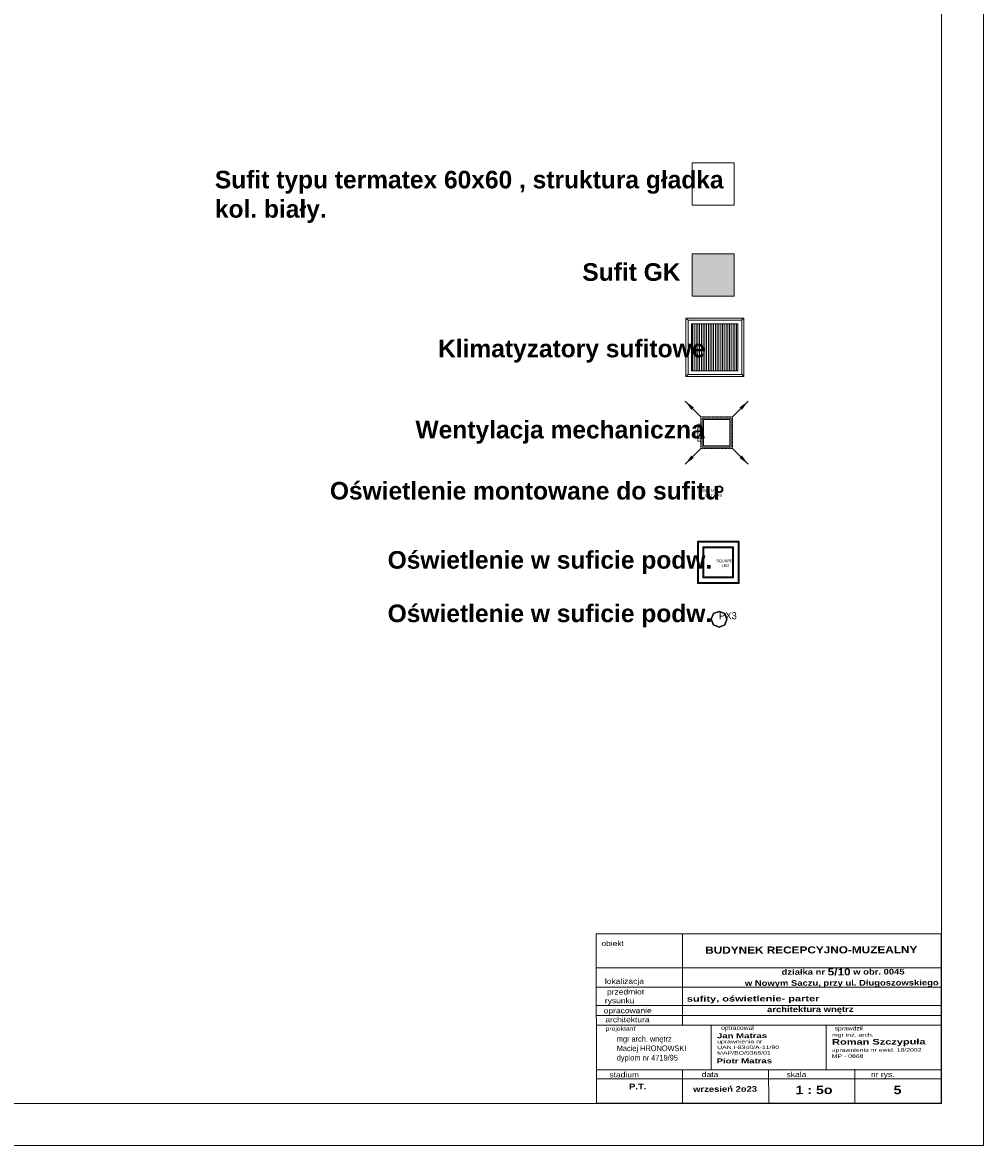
# Model space of a CAD drawing. Header units: millimetres. Extents: x -9038497 to 54128, y -10570064 to 59476.
# Tile 58 of 135: x 40806 to 42174, y 20025 to 21623. Entities that reach past the tile are written whole.
import ezdxf

# ---------------------------------------------------------------- set-up
doc = ezdxf.new("R2010")
doc.units = ezdxf.units.MM
doc.header["$LTSCALE"] = 0.8
doc.linetypes.add('HIDDEN2', pattern=[0.1875, 0.125, -0.0625])
for name, color, linetype, lineweight in [('0 proj_wentylacja', 233, 'Continuous', 0), ('0 proj_widok widok widok', 7, 'Continuous', 0), ('OPIS', 122, 'Continuous', 18), ('proj_opis 0.30', 120, 'Continuous', 30)]:
    doc.layers.add(name, color=color, linetype=linetype, lineweight=lineweight)
for name, color, linetype in [('1', 7, 'Continuous'), ('FLUID-N1-INS', 7, 'Continuous'), ('Oprawa_02', 2, 'Continuous'), ('Oprawa_03', 2, 'Continuous')]:
    doc.layers.add(name, color=color, linetype=linetype)
doc.styles.add('arial', font='arial.ttf', dxfattribs={"height": 14})
doc.styles.add('ARIAL_CE', font='arial.ttf', dxfattribs={"height": 15})
doc.styles.add('ARIAL_WYM50', font='arial.ttf', dxfattribs={"height": 15})
doc.styles.add('courier', font='stylu.ttf')
doc.styles.add('FDBES', font='simplex.shx')
doc.styles.get("Standard").update_dxf_attribs({"font": 'g12f13.shx', "width": 0.8, "height": 10})
doc.styles.add('WYMIAR-20', font='ARIALN.TTF', dxfattribs={"height": 4})
doc.styles.add('WYMIAR-50', font='ARIALN.TTF', dxfattribs={"height": 10})
doc.dimstyles.new('FDBES', dxfattribs={"dimscale": 50, "dimtxt": 4, "dimasz": 2.5, "dimexe": 0.8, "dimexo": 2, "dimgap": 1, "dimtad": 1, "dimdsep": 46, "dimtxsty": 'FDBES', "dimcen": 2.5, "dimclrd": 4, "dimclre": 5, "dimadec": 0, "dimazin": 0, "dimtfac": 1, "dimtmove": 0, "dimatfit": 3, "dimfxl": 1, "dimarcsym": 0})

# ---------------------------------------------------------------- blocks, each defined once
blk = doc.blocks.new('G$CC161A1DE')
at = {"layer": 'OPIS', "width": 743.088, "attachment_point": 1, "rotation": 0.1544, "style": 'courier'}
for s, insert, char_height in [('{\\W1.4;\\fArial|b0|i0|c238|p34;\\H0.555556x;mgr inż. arch.\\P\\fArial|b1|i0|c238|p34;\\H1.599999x;Roman Szczypuła}', (0.9, 70.4), 18), ('{\\fArial|b0|i0|c238|p34;\\W1.4;uprawnienia nr ewid. 18/2002}', (0, 27.2), 10), ('{\\fArial|b0|i0|c238|p34;\\W1.4;MP - 0868}', (0, 10.1), 10)]:
    blk.add_mtext(s, dxfattribs=dict(at, insert=insert, char_height=char_height))
blk = doc.blocks.new('G$C0830A37A')
at = {"layer": 'OPIS', "width": 743.088, "attachment_point": 1, "rotation": 0.1544, "style": 'courier'}
for s, insert, char_height in [('{\\W1.4;\\fArial|b1|i0|c238|p34;Jan Matras}', (0, 61.1), 14), ('{\\fArial|b0|i0|c238|p34;\\W1.4;uprawnienia nr\\PUAN.I-8340/A-11/90}', (0.9, 42.6), 10), ('{\\fArial|b0|i0|c238|p34;\\W1.4;MAP/BO/0368/01}', (1.1, 10.2), 10)]:
    blk.add_mtext(s, dxfattribs=dict(at, insert=insert, char_height=char_height))
blk = doc.blocks.new('*U1935')
for p, q in [((-11.2, 0), (-8, 8)), ((-8, 8), (-11.2, 0)), ((-8, 8), (-11.2, 0)), ((-11.2, 0), (-8, 8)), ((-8, -8), (-11.2, 0)), ((-11.2, 0), (-8, -8)), ((-11.2, 0), (-11.2, 0)), ((-11.2, 0), (-8, -8)), ((-8, -8), (-11.2, 0)), ((-11.2, 0), (-11.2, 0)), ((-8, 8), (0, 11.2)), ((0, 11.2), (-8, 8)), ((0, 11.2), (-8, 8)), ((-8, 8), (0, 11.2)), ((-8, 8), (-8, 8)), ((-8, 8), (-8, 8)), ((0, 11.2), (8, 8)), ((8, 8), (0, 11.2)), ((0, 11.2), (0, 11.2)), ((8, 8), (0, 11.2)), ((0, 11.2), (0, 11.2)), ((0, 11.2), (8, 8)), ((8, 8), (11.2, 0)), ((11.2, 0), (8, 8)), ((8, 8), (8, 8)), ((11.2, 0), (8, 8)), ((8, 8), (8, 8)), ((8, 8), (11.2, 0)), ((11.2, 0), (8, -8)), ((8, -8), (11.2, 0)), ((8, -8), (11.2, 0)), ((11.2, 0), (8, -8)), ((11.2, 0), (11.2, 0)), ((11.2, 0), (11.2, 0)), ((0, -11.2), (-8, -8)), ((-8, -8), (0, -11.2)), ((-8, -8), (-8, -8)), ((-8, -8), (0, -11.2)), ((0, -11.2), (-8, -8)), ((-8, -8), (-8, -8)), ((8, -8), (0, -11.2)), ((0, -11.2), (8, -8)), ((0, -11.2), (8, -8)), ((8, -8), (0, -11.2)), ((0, -11.2), (0, -11.2)), ((0, -11.2), (0, -11.2)), ((8, -8), (8, -8)), ((8, -8), (8, -8))]:
    blk.add_line(p, q)
at = {"layer": 'Oprawa_03', "color": 7}
blk.add_text('PX3', height=10, dxfattribs=at).set_placement((0, 0))

msp = doc.modelspace()

# ---------------------------------------------------------------- hatches: boundary and pattern name
at = {"layer": '0 proj_widok widok widok', "lineweight": 0, "true_color": 0xc7c8ca, "transparency": 33554687}
h = msp.add_hatch(color=9, dxfattribs=at)
h.dxf.hatch_style = 1
h.paths.add_polyline_path([(41819.38, 21293.6), (41759.38, 21293.6), (41759.38, 21233.6), (41819.38, 21233.6)])

# ---------------------------------------------------------------- linework, layer by layer
at = {"color": 0, "linetype": 'ByBlock', "lineweight": 5, "extrusion": (0, 0, -1)}
for p, q in [((41773.68, 21047.25), (41773.68, 21059.85)), ((41773.68, 21059.85), (41814.88, 21059.85)), ((41775.68, 21057.85), (41775.68, 21020.65)), ((41775.68, 21057.85), (41812.88, 21057.85)), ((41812.88, 21057.85), (41812.88, 21020.65)), ((41814.88, 21059.85), (41814.88, 21018.65)), ((41775.68, 21047.25), (41767.68, 21047.25)), ((41775.68, 21031.25), (41767.68, 21031.25)), ((41773.68, 21018.65), (41773.68, 21031.25)), ((41814.88, 21018.65), (41773.68, 21018.65)), ((41812.88, 21020.65), (41775.68, 21020.65))]:
    msp.add_line(p, q, dxfattribs=at)
at = {"lineweight": 0, "ltscale": 40}
for p, q in [((41786.51, 20195.89), (41786.51, 20132.43)), ((41949.95, 20196.22), (41949.95, 20132.76))]:
    msp.add_line(p, q, dxfattribs=at)
at = {"layer": '0 proj_wentylacja', "lineweight": 0}
for p, q in [((41753.54, 21199.23), (41750.54, 21202.23)), ((41829.82, 21199.23), (41832.82, 21202.23)), ((41760, 21194.23), (41760, 21127.33)), ((41762.5, 21194.23), (41762.5, 21127.33)), ((41765, 21194.23), (41765, 21127.33)), ((41767.5, 21194.23), (41767.5, 21127.33)), ((41770, 21194.23), (41770, 21127.33)), ((41772.5, 21194.23), (41772.5, 21127.33)), ((41775, 21194.23), (41775, 21127.33)), ((41777.5, 21194.23), (41777.5, 21127.33)), ((41780, 21194.23), (41780, 21127.33)), ((41782.5, 21194.23), (41782.5, 21127.33)), ((41785, 21194.23), (41785, 21127.33)), ((41787.5, 21194.23), (41787.5, 21127.33)), ((41790, 21194.23), (41790, 21127.33)), ((41792.5, 21194.23), (41792.5, 21127.33)), ((41795, 21194.23), (41795, 21127.33)), ((41797.5, 21194.23), (41797.5, 21127.33)), ((41800, 21194.23), (41800, 21127.33)), ((41802.5, 21194.23), (41802.5, 21127.33)), ((41805, 21194.23), (41805, 21127.33)), ((41807.63, 21194.23), (41807.63, 21127.33)), ((41810.13, 21194.23), (41810.13, 21127.33)), ((41812.63, 21194.23), (41812.63, 21127.33)), ((41815.13, 21194.23), (41815.13, 21127.33)), ((41817.63, 21194.23), (41817.63, 21127.33)), ((41820.13, 21194.23), (41820.13, 21127.33)), ((41822.63, 21194.23), (41822.63, 21127.33)), ((41753.54, 21122.22), (41750.54, 21119.22)), ((41829.92, 21122.3), (41832.92, 21119.3))]:
    msp.add_line(p, q, dxfattribs=at)
for points in [[(41750.54, 21202.23), (41750.54, 21119.21), (41833.03, 21119.21), (41833.03, 21202.23)], [(41753.54, 21199.23), (41753.54, 21122.14), (41829.97, 21122.14), (41829.97, 21199.23)], [(41758.54, 21194.23), (41758.54, 21127.33), (41824.29, 21127.33), (41824.29, 21194.23)]]:
    msp.add_lwpolyline(points, close=True, dxfattribs=at)
at = {"layer": '0 proj_widok widok widok', "lineweight": 0}
for p, q in [((41759.38, 21362.9), (41759.38, 21422.9)), ((41759.38, 21422.9), (41819.38, 21422.9)), ((41819.38, 21422.9), (41819.38, 21362.9)), ((41819.38, 21362.9), (41759.38, 21362.9)), ((41759.38, 21233.6), (41759.38, 21293.6)), ((41759.38, 21293.6), (41819.38, 21293.6)), ((41819.38, 21293.6), (41819.38, 21233.6)), ((41819.38, 21233.6), (41759.38, 21233.6))]:
    msp.add_line(p, q, dxfattribs=at)
for points in [[(37974.04, 20025.1), (42174.04, 20025.1), (42174.04, 22973.1), (37974.04, 22973.1)], [(37974.04, 20025.1), (42174.04, 20025.1), (42174.04, 22973.1), (37974.04, 22973.1)], [(38294.04, 22913.1), (42114.04, 22913.1), (42114.04, 20085.1), (38294.04, 20085.1)]]:
    msp.add_lwpolyline(points, close=True, dxfattribs=at)
at = {"layer": 'FLUID-N1-INS', "color": 0, "linetype": 'HIDDEN2', "lineweight": 5, "extrusion": (0, 0, -1)}
for p, q in [((41771.68, 21016.65), (41771.68, 21061.85)), ((41816.88, 21061.85), (41771.68, 21061.85)), ((41816.88, 21016.65), (41816.88, 21061.85)), ((41767.68, 21051.25), (41767.68, 21047.25)), ((41771.68, 21051.25), (41767.68, 21051.25)), ((41767.68, 21047.25), (41767.68, 21031.25)), ((41767.68, 21031.25), (41767.68, 21027.25)), ((41771.68, 21027.25), (41767.68, 21027.25)), ((41771.68, 21016.65), (41816.88, 21016.65))]:
    msp.add_line(p, q, dxfattribs=at)
at = {"layer": 'OPIS'}
for p, q in [((41745.66, 20326.25), (41745.49, 20196.22)), ((42113.07, 20277.81), (41623.09, 20277.81)), ((42113.22, 20277.81), (41623.24, 20277.81)), ((42113.3, 20250.18), (41623.32, 20250.18)), ((42113.37, 20224.35), (41623.39, 20224.35)), ((42113.44, 20196.22), (41623.04, 20196.22)), ((42113.4, 20210.31), (41623.43, 20210.31)), ((42113.58, 20132.76), (41623.6, 20132.76)), ((41745.62, 20132.76), (41745.74, 20085.39)), ((41868.1, 20132.43), (41868.4, 20085.73)), ((41990.92, 20133.75), (41991.05, 20086.39)), ((42113.61, 20119.84), (41623.63, 20119.84))]:
    msp.add_line(p, q, dxfattribs=at)
msp.add_lwpolyline([(41623.09, 20085.39), (42113.7, 20085.39), (42113.6, 20326.25), (41622.99, 20326.25)], close=True, dxfattribs=at)
at = {"layer": 'Oprawa_02'}
for p, q in [((41826.43, 20884.28), (41766.8, 20884.28)), ((41766.8, 20884.28), (41766.8, 20824.72)), ((41825.43, 20883.28), (41767.8, 20883.28)), ((41767.8, 20883.28), (41767.8, 20825.72)), ((41825.43, 20825.72), (41825.43, 20883.28)), ((41826.43, 20824.72), (41826.43, 20884.28)), ((41818.45, 20876.28), (41774.78, 20876.28)), ((41774.78, 20876.28), (41774.78, 20832.72)), ((41817.45, 20875.28), (41775.78, 20875.28)), ((41775.78, 20875.28), (41775.78, 20833.72)), ((41817.45, 20833.72), (41817.45, 20875.28)), ((41818.45, 20832.72), (41818.45, 20876.28)), ((41826.43, 20824.72), (41766.8, 20824.72)), ((41825.43, 20825.72), (41767.8, 20825.72)), ((41818.45, 20832.72), (41774.78, 20832.72)), ((41817.45, 20833.72), (41775.78, 20833.72))]:
    msp.add_line(p, q, dxfattribs=at)
at = {"layer": 'Oprawa_03'}
for centre, radius in [((41797.76, 20958.67), 5), ((41797.81, 20958.65), 4)]:
    msp.add_circle(centre, radius, dxfattribs=at)

# ---------------------------------------------------------------- block references
at = {"color": 1, "lineweight": 0, "ltscale": 40, "xscale": 0.5, "yscale": 0.5, "zscale": 0.5}
for name, p in [('G$C0830A37A', (41794.57, 20154.2)), ('G$CC161A1DE', (41958.04, 20149.7))]:
    msp.add_blockref(name, p, dxfattribs=at)
at = {"layer": 'Oprawa_03'}
msp.add_blockref('*U1935', (41797.69, 20773.8), dxfattribs=at)

# ---------------------------------------------------------------- texts
at = {"layer": '0 proj_widok widok widok', "lineweight": 0, "attachment_point": 1}
for s, width, gutter_width, insert, char_height, style in [('{\\fArial Unicode MS|b1|i0|c238|p34;Sufit typu termatex 60x60 , struktura gładka \\Pkol. biały.}', 746.5531, 50, (41080.28, 21411.75), 25, 'WYMIAR-50'), ('{\\fArial Unicode MS|b1|i0|c238|p34;Sufit GK}', 746.5531, 50, (41603.14, 21280.28), 25, 'WYMIAR-50'), ('\\pt625;{\\fArial Unicode MS|b1|i0|c238|p34; Klimatyzatory sufitowe }', 746.5531, 50, (41388.13, 21171.44), 25, 'WYMIAR-50'), ('\\pt625;{\\fArial Unicode MS|b1|i0|c238|p34; Wentylacja mechaniczna}', 746.5531, 50, (41356.08, 21056.07), 25, 'WYMIAR-50'), ('{\\fArial Unicode MS|b1|i0|c238|p34;Oświetlenie montowane do sufitu}', 746.5531, 50, (41243.92, 20969.13), 25, 'WYMIAR-50'), ('TUBO NT\\P     LED 20X8', 30.7953, 20, (41769.5, 20958.85), 4, 'WYMIAR-20'), ('\\pt625;{\\fArial Unicode MS|b1|i0|c238|p34; Oświetlenie w suficie podw.  }', 746.5531, 50, (41316.42, 20870.75), 25, 'WYMIAR-50'), ('SQUARE\\P     LED', 20.891, 20, (41793.73, 20858.96), 4, 'WYMIAR-20'), ('\\pt625;{\\fArial Unicode MS|b1|i0|c238|p34; Oświetlenie w suficie podw.  }', 746.5531, 50, (41316.42, 20794.69), 25, 'WYMIAR-50')]:
    msp.add_mtext_dynamic_manual_height_columns(s, width=width, gutter_width=gutter_width, heights=[0], dxfattribs=dict(at, insert=insert, char_height=char_height, style=style))
at = {"layer": '1', "insert": (41970.44, 20263.63), "char_height": 8, "width": 442.3872, "attachment_point": 5, "rotation": 0.15445, "style": 'ARIAL_WYM50'}
msp.add_mtext('\\A1;{\\fArial|b1|i0|c238|p34;\\W1.2;  działka nr \\H1.25x;5/10\\H0.8x; w obr. 0045\\P w Nowym Saczu, przy ul. Długoszowskiego }', dxfattribs=at)
at = {"layer": 'OPIS', "rotation": 0.15445}
for s, insert, char_height, width, attachment_point, style in [('\\pi-120,l200.00024,t200.00024;9o\\P15o', (40732.96, 21604.65), 12, 1777.5174, 5, 'ARIAL_CE'), ('\\pi-120,l200.00024,t200.00024;9o\\P15o', (40735.94, 21129.88), 12, 1777.5174, 5, 'ARIAL_CE'), ('\\pi-120,l200.00024,t200.00024;9o\\P15o', (40732.96, 21004.75), 12, 1777.5174, 5, 'ARIAL_CE'), ('\\pi-120,l200.00024,t200.00024;9o\\P15o', (40732.96, 20877.92), 12, 1777.5174, 5, 'ARIAL_CE'), ('\\pi-120,l200.00024,t200.00024;9o\\P15o', (40732.96, 20751.09), 12, 1777.5174, 5, 'ARIAL_CE'), ('{\\fEuphemia|b0|i0|c0|p34;\\W1.2;obiekt}', (41646.26, 20312.57), 7.5, 355.5035, 5, 'ARIAL_WYM50'), ('{\\fArial|b1|i0|c238|p34;\\W1.2; BUDYNEK RECEPCYJNO-MUZEALNY}', (41926.58, 20303.34), 10, 388.7918, 5, 'ARIAL_WYM50'), ('{\\fEuphemia|b0|i0|c0|p34;\\W1.2;lokalizacja}', (41663.05, 20257.75), 7.5, 355.5035, 5, 'ARIAL_WYM50'), ('{\\fEuphemia|b0|i0|c0|p34;\\W1.2;     przedmiot\\Prysunku}', (41656.32, 20236.34), 7.5, 355.5035, 5, 'ARIAL_WYM50'), ('{\\fArial|b1|i0|c238|p34;\\W1.4;\\C0; sufity, oświetlenie- parter}', (41747.52, 20237.83), 8, 367.9618, 1, 'arial'), ('{\\fEuphemia|b0|i0|c0|p34;\\W1.2;opracowanie}', (41667.75, 20215.96), 7.5, 355.5035, 5, 'ARIAL_WYM50'), ('{\\fArial|b1|i0|c238|p34;\\W1.2;architektura wnętrz}', (41927.57, 20217.83), 8, 355.5035, 5, 'ARIAL_WYM50'), ('{\\fEuphemia|b0|i0|c0|p34;\\W1.2;architektura}', (41667.41, 20204.14), 7.5, 355.5035, 5, 'ARIAL_WYM50'), ('{\\W1.2;\\FEuphemia|c0;optracował}', (41823.94, 20191.68), 6, 355.5035, 5, 'ARIAL_WYM50'), ('{\\W1.2;\\FEuphemia|c0;sprawdził}', (41982.2, 20190.96), 6, 355.5035, 5, 'ARIAL_WYM50'), ('{\\W1.2;\\FEuphemia|c0;projektant}', (41657.44, 20190.45), 6, 355.5035, 5, 'ARIAL_WYM50'), ('{\\W1.4;\\fArial|b1|i0|c238|p34;Piotr Matras}', (41794.12, 20148.97), 7, 371.5441, 1, 'courier'), ('{\\fEuphemia|b0|i0|c0|p34;\\W1.2;stadium}', (41662.77, 20125.81), 7.5, 355.5035, 5, 'ARIAL_WYM50'), ('{\\fEuphemia|b0|i0|c0|p34;\\W1.2;data}', (41784.79, 20126.14), 7.5, 355.5035, 5, 'ARIAL_WYM50'), ('{\\fEuphemia|b0|i0|c0|p34;\\W1.2;skala}', (41907.76, 20126.14), 7.5, 355.5035, 5, 'ARIAL_WYM50'), ('{\\fEuphemia|b0|i0|c0|p34;\\W1.2;nr rys.}', (42030.61, 20125.22), 7.5, 355.5035, 5, 'ARIAL_WYM50'), ('{\\W1.2;\\fArial|b1|i0|c238|p34;P.T.}', (41682, 20109.17), 8, 355.5035, 5, 'ARIAL_WYM50'), ('{\\W1.2;\\fArial|b1|i0|c238|p34;wrzesień 2o23}', (41806.27, 20105.45), 8, 355.5035, 5, 'ARIAL_WYM50'), ('{\\W1.2;\\fArial|b1|i0|c238|p34;\\C0;1 : 5o}', (41906.57, 20110.16), 12, 367.9618, 1, 'arial'), ('{\\fArial|b1|i0|c238|p34;\\W1.2;\\C0;5}', (42046.04, 20110.16), 12, 367.9618, 1, 'arial')]:
    msp.add_mtext(s, dxfattribs=dict(at, insert=insert, char_height=char_height, width=width, attachment_point=attachment_point, style=style))
at = {"layer": 'proj_opis 0.30', "insert": (41649.26, 20180.74), "char_height": 8, "width": 227.9988, "attachment_point": 1, "style": 'WYMIAR-50'}
msp.add_mtext(' mgr arch. wnętrz\\P Maciej HRONOWSKI\\P dyplom nr 4719/95', dxfattribs=at)

# ---------------------------------------------------------------- leaders
at = {"color": 0, "lineweight": 5}
for points in [[(41749.41, 21084.13), (41771.68, 21061.85)], [(41839.15, 21084.13), (41816.88, 21061.85)], [(41749.41, 20994.38), (41771.68, 21016.65)], [(41839.15, 20994.38), (41816.88, 21016.65)]]:
    msp.add_leader(points, dimstyle='FDBES', override={"dimscale": 6, "dimclrd": 82}, dxfattribs=at)

doc.saveas('drawing.dxf')
